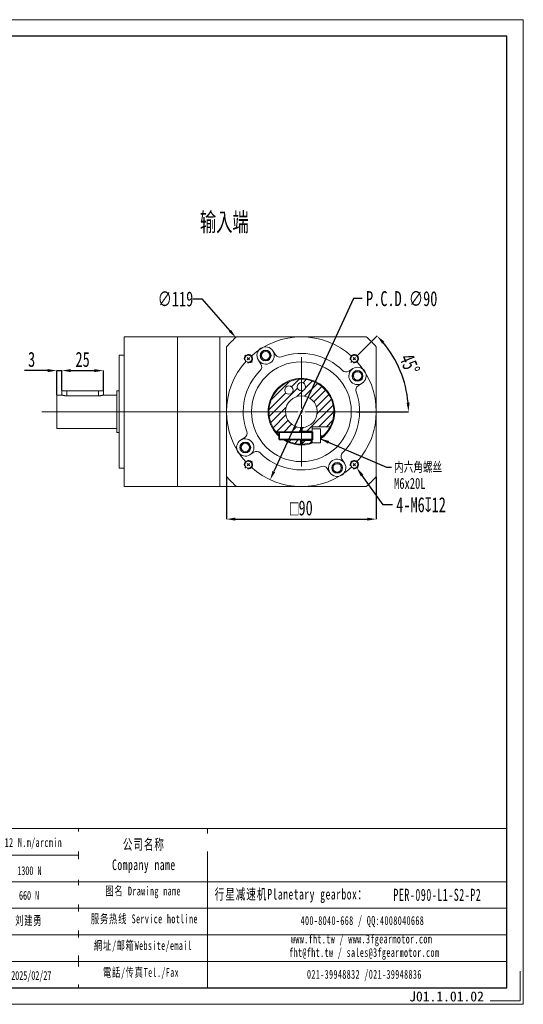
# Model space of a CAD drawing. Header units: millimetres. Extents: x 2629 to 2907, y 170 to 367.
# Tile 4 of 4: x 2807 to 2907, y 170 to 367. Entities that reach past the tile are written whole.
import ezdxf

# ---------------------------------------------------------------- set-up
doc = ezdxf.new("R2010")
doc.units = ezdxf.units.MM
doc.linetypes.add('CENTER2', pattern=[28.575, 19.05, -3.175, 3.175, -3.175])
doc.layers.add('3中心线层', color=1, linetype='CENTER2')
doc.layers.add('6文字层', color=3, linetype='Continuous')
doc.layers.add('SLD-0', color=7, linetype='Continuous', lineweight=18)
doc.layers.add('图框_外框线', color=7, linetype='Continuous', lineweight=18)
doc.styles.add('SLDTEXTSTYLE0', font='TXT', dxfattribs={"width": 0.7, "bigfont": 'bigfont'})
doc.styles.add('SLDTEXTSTYLE1', font='TXT', dxfattribs={"width": 0.7})
doc.styles.add('标准', font='txt', dxfattribs={"width": 0.667})
doc.styles.add('样式 1', font='txt')
doc.dimstyles.new('SLDDIMSTYLE0', dxfattribs={"dimtxt": 3, "dimasz": 1.8, "dimexe": 0, "dimexo": 0.0625, "dimgap": 0.75, "dimtad": 0, "dimtih": 1, "dimtoh": 1, "dimlfac": 3, "dimrnd": 1e-09, "dimzin": 12, "dimdsep": 46, "dimtxsty": 'SLDTEXTSTYLE1', "dimsah": 1, "dimcen": 0, "dimadec": 0, "dimazin": 3, "dimtfac": 1, "dimtofl": 0, "dimtmove": 0, "dimatfit": 3, "dimfxl": 1, "dimfrac": 2, "dimtolj": 1, "dimtzin": 12, "dimarcsym": 0})
doc.dimstyles.new('SLDDIMSTYLE1', dxfattribs={"dimtxt": 3, "dimasz": 1.8, "dimexe": 0, "dimexo": 0.0625, "dimgap": 0.75, "dimtad": 1, "dimdec": 4, "dimlfac": 3, "dimzin": 12, "dimdsep": 46, "dimtxsty": 'SLDTEXTSTYLE1', "dimsah": 1, "dimcen": 0.09, "dimazin": 3, "dimtfac": 1, "dimtofl": 0, "dimtmove": 0, "dimatfit": 3, "dimfxl": 1, "dimfrac": 2, "dimtolj": 1, "dimtzin": 12, "dimarcsym": 0})
doc.dimstyles.new('SLDDIMSTYLE10', dxfattribs={"dimtxt": 0.18, "dimasz": 1.8, "dimexe": 0, "dimexo": 0.0625, "dimgap": 0, "dimtad": 0, "dimtih": 1, "dimtoh": 1, "dimdec": 0, "dimrnd": 1e-09, "dimzin": 0, "dimdsep": 46, "dimtxsty": 'Standard', "dimsah": 1, "dimcen": 0.09, "dimadec": 0, "dimazin": 0, "dimtfac": 1.8, "dimtdec": 0, "dimtofl": 0, "dimtmove": 0, "dimatfit": 3, "dimfxl": 1, "dimfrac": 2, "dimtolj": 1, "dimtzin": 0, "dimarcsym": 0})
doc.dimstyles.new('SLDDIMSTYLE2', dxfattribs={"dimtxt": 3, "dimasz": 1.8, "dimexe": 0, "dimexo": 0.0625, "dimgap": 0.75, "dimtad": 0, "dimtih": 1, "dimtoh": 1, "dimlfac": 3, "dimrnd": 1e-09, "dimzin": 12, "dimdsep": 46, "dimtxsty": 'SLDTEXTSTYLE1', "dimsah": 1, "dimcen": 0, "dimadec": 0, "dimazin": 3, "dimtfac": 1, "dimtofl": 0, "dimtmove": 0, "dimatfit": 3, "dimfxl": 1, "dimfrac": 2, "dimtolj": 1, "dimtzin": 12, "dimarcsym": 0})
doc.dimstyles.new('SLDDIMSTYLE3', dxfattribs={"dimtxt": 3, "dimasz": 1.8, "dimexe": 0, "dimexo": 0.0625, "dimgap": 0.75, "dimtad": 1, "dimlfac": 3, "dimrnd": 1e-09, "dimzin": 12, "dimdsep": 46, "dimtxsty": 'SLDTEXTSTYLE1', "dimsah": 1, "dimcen": 0.09, "dimadec": 0, "dimazin": 3, "dimtfac": 1, "dimtofl": 0, "dimtmove": 0, "dimatfit": 3, "dimfxl": 1, "dimfrac": 2, "dimtolj": 1, "dimtzin": 12, "dimarcsym": 0})
doc.dimstyles.new('SLDDIMSTYLE6', dxfattribs={"dimtxt": 3, "dimasz": 1.8, "dimexe": 0, "dimexo": 0.0625, "dimgap": 0.75, "dimtad": 1, "dimlfac": 3, "dimrnd": 1e-09, "dimzin": 12, "dimdsep": 46, "dimtxsty": 'SLDTEXTSTYLE1', "dimsah": 1, "dimcen": 0.09, "dimadec": 0, "dimazin": 3, "dimtfac": 1, "dimtmove": 0, "dimatfit": 0, "dimfxl": 1, "dimfrac": 2, "dimtolj": 1, "dimtzin": 12, "dimarcsym": 0})
doc.dimstyles.new('SLDDIMSTYLE9', dxfattribs={"dimtxt": 3, "dimasz": 1.8, "dimexe": 0, "dimexo": 0.0625, "dimgap": 0.75, "dimtad": 0, "dimtih": 1, "dimtoh": 1, "dimlfac": 3, "dimrnd": 1e-09, "dimzin": 12, "dimdsep": 46, "dimtxsty": 'SLDTEXTSTYLE1', "dimsah": 1, "dimcen": 0, "dimadec": 0, "dimazin": 3, "dimtfac": 1, "dimtofl": 0, "dimtmove": 0, "dimatfit": 3, "dimfxl": 1, "dimfrac": 2, "dimtolj": 1, "dimtzin": 12, "dimarcsym": 0})
pattern_1 = [(45, (2604.5684, 166.0798), (-0.7483547, 0.7483547), [])]

# ---------------------------------------------------------------- blocks, each defined once
blk = doc.blocks.new('*D88')
at = {"layer": '6文字层', "color": 0, "lineweight": -2}
for p, q in [((2815, 293.08), (2815, 297.08)), ((2816.8, 297.08), (2821.54, 297.08)), ((2823.34, 293.08), (2823.34, 297.08))]:
    blk.add_line(p, q, dxfattribs=at)
at = {"layer": '6文字层', "color": 0}
for points in [[(2816.8, 297.38), (2816.8, 296.78), (2815, 297.08)], [(2821.54, 296.78), (2821.54, 297.38), (2823.34, 297.08)]]:
    blk.add_solid(points, dxfattribs=at)
at = {"layer": 'Defpoints', "color": 0}
for p in [(2823.34, 297.08), (2815, 293.02), (2823.34, 293.02)]:
    blk.add_point(p, dxfattribs=at)
at = {"layer": '6文字层', "color": 0, "insert": (2819.17, 300.83), "char_height": 3, "attachment_point": 2, "style": 'SLDTEXTSTYLE1'}
blk.add_mtext('\\A1;25', dxfattribs=at)
blk = doc.blocks.new('*D89')
at = {"layer": '6文字层', "color": 0, "lineweight": -2}
for p, q in [((2812.2, 297.08), (2807.5, 297.08)), ((2814, 292.25), (2814, 297.08)), ((2814, 297.08), (2815, 297.08)), ((2815, 293.08), (2815, 297.08)), ((2816.8, 297.08), (2818.6, 297.08))]:
    blk.add_line(p, q, dxfattribs=at)
at = {"layer": '6文字层', "color": 0}
for points in [[(2812.2, 296.78), (2812.2, 297.38), (2814, 297.08)], [(2816.8, 297.38), (2816.8, 296.78), (2815, 297.08)]]:
    blk.add_solid(points, dxfattribs=at)
at = {"layer": 'Defpoints', "color": 0}
for p in [(2815, 297.08), (2814, 292.19), (2815, 293.02)]:
    blk.add_point(p, dxfattribs=at)
at = {"layer": '6文字层', "color": 0, "insert": (2808.95, 300.83), "char_height": 3, "attachment_point": 2, "style": 'SLDTEXTSTYLE1'}
blk.add_mtext('\\A1;3', dxfattribs=at)
blk = doc.blocks.new('*D90')
at = {"layer": '6文字层', "color": 0, "lineweight": -2}
for p, q in [((2841.25, 311.43), (2843.05, 311.43)), ((2843.05, 311.43), (2848.68, 305.06))]:
    blk.add_line(p, q, dxfattribs=at)
at = {"layer": '6文字层', "color": 0}
blk.add_solid([(2848.45, 304.86), (2848.9, 305.26), (2849.87, 303.71)], dxfattribs=at)
at = {"layer": 'Defpoints', "color": 0}
for p in [(2849.87, 303.71), (2876.14, 273.99)]:
    blk.add_point(p, dxfattribs=at)
at = {"layer": '6文字层', "color": 0, "insert": (2834.2, 312.93), "char_height": 3, "attachment_point": 1, "style": 'SLDTEXTSTYLE1'}
blk.add_mtext('\\A1;∅119', dxfattribs=at)
blk = doc.blocks.new('*D91')
at = {"layer": '6文字层', "color": 0, "lineweight": -2}
for p, q in [((2874.39, 300.23), (2878.17, 304.02)), ((2874.01, 288.85), (2884.45, 288.85))]:
    blk.add_line(p, q, dxfattribs=at)
blk.add_arc((2863, 288.85), 21.45, 4.8096, 40.1904, dxfattribs=at)
at = {"layer": '6文字层', "color": 0}
for points in [[(2879.61, 302.9), (2879.17, 302.49), (2878.17, 304.02)], [(2884.08, 290.64), (2884.68, 290.66), (2884.45, 288.85)]]:
    blk.add_solid(points, dxfattribs=at)
at = {"layer": 'Defpoints', "color": 0}
for p in [(2874.34, 300.19), (2872.88, 298.73), (2883.72, 294.4), (2810.97, 288.85), (2873.94, 288.85)]:
    blk.add_point(p, dxfattribs=at)
at = {"layer": '6文字层', "color": 0, "insert": (2885.35, 300.76), "char_height": 3, "attachment_point": 1, "rotation": 292.5, "style": 'SLDTEXTSTYLE1'}
blk.add_mtext('\\A1;45%%d', dxfattribs=at)
blk = doc.blocks.new('*D92')
at = {"layer": '6文字层', "color": 0, "lineweight": -2}
for p, q in [((2873.41, 311.49), (2857.49, 276.86)), ((2875.21, 311.49), (2873.41, 311.49))]:
    blk.add_line(p, q, dxfattribs=at)
at = {"layer": '6文字层', "color": 0}
blk.add_solid([(2857.22, 276.98), (2857.76, 276.73), (2856.74, 275.22)], dxfattribs=at)
at = {"layer": 'Defpoints', "color": 0}
for p in [(2869.27, 302.48), (2856.74, 275.22)]:
    blk.add_point(p, dxfattribs=at)
at = {"layer": '6文字层', "color": 0, "insert": (2875.96, 312.99), "char_height": 3, "attachment_point": 1, "style": 'SLDTEXTSTYLE1'}
blk.add_mtext('\\A1;P.C.D.∅90', dxfattribs=at)
blk = doc.blocks.new('*D93')
at = {"layer": '6文字层', "color": 0, "lineweight": -2}
for p, q in [((2848, 275.81), (2848, 267.34)), ((2878, 275.81), (2878, 267.34)), ((2849.8, 267.34), (2876.2, 267.34))]:
    blk.add_line(p, q, dxfattribs=at)
at = {"layer": '6文字层', "color": 0}
for points in [[(2849.8, 267.64), (2849.8, 267.04), (2848, 267.34)], [(2876.2, 267.04), (2876.2, 267.64), (2878, 267.34)]]:
    blk.add_solid(points, dxfattribs=at)
at = {"layer": 'Defpoints', "color": 0}
for p in [(2848, 275.88), (2878, 275.88), (2878, 267.34)]:
    blk.add_point(p, dxfattribs=at)
at = {"layer": '6文字层', "color": 0, "insert": (2863, 271.09), "char_height": 3, "attachment_point": 2, "style": 'SLDTEXTSTYLE1'}
blk.add_mtext('\\A1;{\\fGDT;o}90', dxfattribs=at)
blk = doc.blocks.new('*D94')
at = {"layer": '6文字层', "color": 0, "lineweight": -2}
for p, q in [((2879.38, 270.23), (2875.15, 276.11)), ((2881.25, 270.23), (2879.38, 270.23))]:
    blk.add_line(p, q, dxfattribs=at)
at = {"layer": '6文字层', "color": 0}
blk.add_solid([(2875.39, 276.28), (2874.91, 275.93), (2874.1, 277.57)], dxfattribs=at)
at = {"layer": 'Defpoints', "color": 0}
for p in [(2873.12, 278.92), (2874.1, 277.57)]:
    blk.add_point(p, dxfattribs=at)
at = {"layer": '6文字层', "color": 0, "insert": (2882, 271.73), "char_height": 3, "attachment_point": 1, "style": 'SLDTEXTSTYLE1'}
blk.add_mtext('\\A1;4-M6{\\fGDT;x}12', dxfattribs=at)
blk = doc.blocks.new('SW_NOTE_4')
at = {"layer": 'SLD-0', "color": 0, "char_height": 2.2, "attachment_point": 1}
for s, insert, style in [('内六角螺丝', (0.53, 1.08), 'SLDTEXTSTYLE0'), ('M6x20L', (0.53, -2.12), 'SLDTEXTSTYLE1')]:
    blk.add_mtext(s, dxfattribs=dict(at, insert=insert, style=style))
blk = doc.blocks.new('SW_CENTERMARKSYMBOL_1')
at = {"layer": 'SLD-0', "color": 0}
for p, q in [((-0.47, 0.47), (-0.73, 0.73)), ((0, 0), (-0.24, 0.24)), ((0, 0), (0.24, -0.24)), ((10.61, -9.94), (10.61, 0.33)), ((21.21, 0), (20.98, -0.24)), ((21.21, 0), (21.45, 0.24)), ((21.68, 0.47), (21.94, 0.73)), ((0.47, -0.47), (0.73, -0.73)), ((20.74, -0.47), (20.48, -0.73)), ((9.94, -10.61), (-41.43, -10.61)), ((10.61, -10.61), (10.27, -10.61)), ((10.61, -10.61), (10.61, -10.27)), ((10.61, -10.61), (10.61, -10.94)), ((10.61, -10.61), (10.94, -10.61)), ((10.61, -11.27), (10.61, -21.55)), ((11.27, -10.61), (21.55, -10.61)), ((-0.47, -21.68), (-0.73, -21.94)), ((0, -21.21), (-0.24, -21.45)), ((0, -21.21), (0.24, -20.98)), ((0.47, -20.74), (0.73, -20.48)), ((20.74, -20.74), (20.48, -20.48)), ((21.21, -21.21), (20.98, -20.98)), ((21.21, -21.21), (21.45, -21.45)), ((21.68, -21.68), (21.94, -21.94))]:
    blk.add_line(p, q, dxfattribs=at)
for start, end in [(47.5465, 132.4535), (133.7268, 135), (45, 46.2732), (43.7268, 45), (137.5465, 222.4535), (135, 136.2732), (317.5465, 42.4535), (223.7268, 225), (225, 226.2732), (227.5465, 312.4535), (313.7268, 315), (315, 316.2732)]:
    blk.add_arc((10.61, -10.61), 15, start, end, dxfattribs=at)

msp = doc.modelspace()

# ---------------------------------------------------------------- hatches: boundary and pattern name
at = {"linetype": 'Continuous', "lineweight": 0}
h = msp.add_hatch(dxfattribs=at)
h.set_pattern_fill('ANSI31', scale=0.333333, style=0)
h.set_pattern_definition(pattern_1)
edge = h.paths.add_edge_path(flags=0)
edge.add_line((2865.170884, 284.936226), (2865.170884, 285.852892))
edge.add_line((2865.170884, 285.852892), (2868.770498, 285.852892))
edge.add_arc((2863.004217, 288.852892), 6.5, 332.51357375, 579.48657743)
edge.add_line((2857.987689, 284.719559), (2862.837551, 284.719559))
edge.add_line((2862.837551, 284.719559), (2862.837551, 285.690615))
edge.add_arc((2863.004217, 288.852892), 3.166667, -86.98303869, 266.98303869, ccw=False)
edge.add_line((2863.170884, 285.690615), (2863.170884, 284.936226))
edge.add_line((2863.170884, 284.936226), (2865.170884, 284.936226))
edge = h.paths.add_edge_path(flags=0)
edge.add_arc((2860.504217, 293.183019), 0.833333, 0, 360)
edge = h.paths.add_edge_path(flags=0)
edge.add_arc((2863.004217, 293.852892), 0.833333, 0, 360)
h = msp.add_hatch(dxfattribs=at)
h.set_pattern_fill('ANSI31', scale=0.333333, style=0)
h.set_pattern_definition(pattern_1)
edge = h.paths.add_edge_path(flags=0)
edge.add_arc((2863.004217, 288.852892), 6.5, 238.35138734, 268.53071642)
edge.add_line((2862.837551, 282.355029), (2862.837551, 283.319559))
edge.add_line((2862.837551, 283.319559), (2859.593613, 283.319559))
h = msp.add_hatch(dxfattribs=at)
h.set_pattern_fill('ANSI31', scale=0.333333, style=0)
h.set_pattern_definition(pattern_1)
edge = h.paths.add_edge_path(flags=0)
edge.add_arc((2863.004217, 288.852892), 6.5, 271.46928358, 289.47122063)
edge.add_line((2865.170884, 282.724633), (2865.170884, 283.102892))
edge.add_line((2865.170884, 283.102892), (2863.170884, 283.102892))
edge.add_line((2863.170884, 283.102892), (2863.170884, 282.355029))

# ---------------------------------------------------------------- linework, layer by layer
at = {"color": 7, "linetype": 'Continuous', "lineweight": 15}
for p, q in [((2838.170884, 303.852892), (2827.504217, 303.852892)), ((2827.504217, 303.852892), (2827.504217, 273.852892)), ((2846.670884, 303.852892), (2838.170884, 303.852892)), ((2838.170884, 303.852892), (2838.170884, 273.852892)), ((2838.170884, 303.852892), (2838.170884, 303.617552)), ((2838.170884, 303.617552), (2838.170884, 273.852892)), ((2850.028813, 303.852892), (2846.670884, 303.852892)), ((2846.670884, 273.852892), (2846.670884, 303.852892)), ((2846.670884, 303.852892), (2846.670884, 303.617552)), ((2846.670884, 303.617552), (2846.670884, 273.852892)), ((2875.979621, 303.852892), (2850.028813, 303.852892)), ((2848.004217, 301.828296), (2848.004217, 275.877488)), ((2878.004217, 275.877488), (2878.004217, 301.828296)), ((2827.504217, 300.186226), (2826.504217, 300.186226)), ((2826.504217, 277.519559), (2826.504217, 300.186226)), ((2857.820646, 300.215478), (2857.302101, 301.029431)), ((2854.378344, 299.166792), (2854.896889, 298.35284)), ((2873.318117, 297.478766), (2872.504165, 296.960221)), ((2874.366803, 294.036464), (2875.180756, 294.555009)), ((2815.004217, 292.186226), (2814.004217, 292.186226)), ((2814.004217, 285.519559), (2814.004217, 292.186226)), ((2815.004217, 293.019559), (2815.004217, 292.186226)), ((2815.004217, 293.019559), (2816.004217, 293.019559)), ((2816.004217, 293.019559), (2822.337551, 293.019559)), ((2822.337551, 292.03269), (2816.004217, 292.03269)), ((2822.337551, 293.019559), (2823.337551, 293.019559)), ((2823.337551, 292.186226), (2823.337551, 293.019559)), ((2826.004217, 292.186226), (2823.337551, 292.186226)), ((2826.504217, 293.019559), (2826.004217, 293.019559)), ((2826.004217, 284.686226), (2826.004217, 293.019559)), ((2865.170884, 285.852892), (2868.770498, 285.852892)), ((2865.170884, 285.436226), (2865.170884, 285.852892)), ((2814.004217, 285.519559), (2826.004217, 285.519559)), ((2826.004217, 284.686226), (2826.504217, 284.686226)), ((2857.987689, 284.719559), (2858.560567, 284.719559)), ((2858.637547, 284.852892), (2858.504217, 284.621959)), ((2858.504217, 284.621959), (2858.504217, 283.417159)), ((2865.104217, 284.852892), (2858.637547, 284.852892)), ((2858.637547, 284.852892), (2858.637547, 283.186226)), ((2862.837551, 284.852892), (2862.837551, 285.690615)), ((2862.837551, 285.523728), (2863.170884, 285.523728)), ((2863.170884, 285.690615), (2863.170884, 284.936226)), ((2863.170884, 284.936226), (2865.170884, 284.936226)), ((2863.170884, 284.936226), (2863.170884, 284.852892)), ((2866.804217, 285.436226), (2865.170884, 285.436226)), ((2865.170884, 285.436226), (2865.170884, 282.602892)), ((2866.837551, 285.402892), (2866.837551, 285.013268)), ((2866.837551, 285.013268), (2866.837551, 282.636226)), ((2851.641631, 283.669321), (2850.827679, 283.150776)), ((2858.504217, 283.417159), (2858.637547, 283.186226)), ((2858.637547, 283.186226), (2865.104217, 283.186226)), ((2862.837551, 282.355029), (2862.837551, 283.186226)), ((2863.170884, 283.186226), (2863.170884, 283.102892)), ((2865.170884, 283.102892), (2863.170884, 283.102892)), ((2863.170884, 283.102892), (2863.170884, 282.355029)), ((2865.170884, 282.602892), (2866.804217, 282.602892)), ((2852.690317, 280.227019), (2853.50427, 280.745564)), ((2871.63009, 278.538992), (2871.111546, 279.352945)), ((2826.504217, 277.519559), (2827.504217, 277.519559)), ((2868.187789, 277.490306), (2868.706333, 276.676354)), ((2827.504217, 273.852892), (2838.170884, 273.852892)), ((2838.170884, 273.852892), (2846.670884, 273.852892)), ((2846.670884, 273.852892), (2850.028813, 273.852892)), ((2850.028813, 273.852892), (2875.979621, 273.852892))]:
    msp.add_line(p, q, dxfattribs=at)
at = {"color": 8, "linetype": 'Continuous', "lineweight": 15}
for p, q in [((2816.004217, 293.019559), (2816.004217, 292.03269)), ((2822.337551, 293.019559), (2822.337551, 292.03269)), ((2865.104217, 284.852892), (2865.104217, 283.186226)), ((2866.804217, 285.037213), (2866.804217, 285.436226)), ((2866.804217, 282.602892), (2866.804217, 285.037213)), ((2867.350352, 284.019559), (2866.837551, 284.019559))]:
    msp.add_line(p, q, dxfattribs=at)
at = {"color": 7, "linetype": 'Continuous', "lineweight": 15, "flags": 128}
for points in [[(2863.170884, 285.690615), (2863.004217, 285.686226), (2862.837551, 285.690615)], [(2862.837551, 282.355029), (2863.004217, 282.352892), (2863.170884, 282.355029)]]:
    msp.add_lwpolyline(points, dxfattribs=at)
at = {"color": 7, "linetype": 'Continuous', "lineweight": 15}
for centre, radius in [((2852.397615, 299.459494), 0.7), ((2855.840222, 300.098112), 1.083333), ((2855.840222, 300.098112), 0.833333), ((2873.610819, 299.459494), 0.7), ((2863.004217, 288.852892), 10), ((2874.249436, 296.016887), 1.083333), ((2874.249436, 296.016887), 0.833333), ((2860.504217, 293.183019), 0.833333), ((2863.004217, 293.852892), 0.833333), ((2851.758998, 281.688897), 1.083333), ((2851.758998, 281.688897), 0.833333), ((2852.397615, 278.246291), 0.7), ((2870.168212, 277.607673), 1.083333), ((2870.168212, 277.607673), 0.833333), ((2873.610819, 278.246291), 0.7)]:
    msp.add_circle(centre, radius, dxfattribs=at)
for centre, radius, start, end in [((2863.004217, 288.852892), 19.833333, 130.86068831, 139.13931169), ((2863.004217, 288.852892), 19.833333, 40.86068831, 49.13931169), ((2855.840222, 300.098112), 1.733333, 32.5, 212.5), ((2855.840222, 300.098112), 1.733333, 212.5, 32.5), ((2858.664037, 300.752778), 1, 212.5, 290.0381519), ((2863.004217, 288.852892), 11.666667, 44.9618481, 110.0381519), ((2854.053497, 297.81554), 1, 314.9618481, 32.5), ((2874.249436, 296.016887), 1.733333, 302.5, 122.5), ((2863.004217, 288.852892), 11.666667, 134.9618481, 200.0381519), ((2871.966865, 297.803612), 1, 224.9618481, 302.5), ((2874.249436, 296.016887), 1.733333, 122.5, 302.5), ((2863.004217, 288.852892), 6.666667, 0, 227.5458498), ((2863.004217, 288.852892), 6.5, 332.51357375, 219.48657743), ((2874.904103, 293.193072), 1, 122.5, 200.0381519), ((2863.004217, 288.852892), 3.166667, 273.01696131, 266.98303869), ((2863.004217, 288.852892), 11.666667, 314.9618481, 20.0381519), ((2863.004217, 288.852892), 6.666667, 305.0996322, 0), ((2851.104331, 284.512712), 1, 302.5, 20.0381519), ((2865.104217, 284.919559), 0.066667, 270, 0), ((2866.804217, 285.402892), 0.033333, 0, 90), ((2863.004217, 288.852892), 6.5, 306.13881466, 311.96188883), ((2851.758998, 281.688897), 1.733333, 122.5, 302.5), ((2851.758998, 281.688897), 1.733333, 302.5, 122.5), ((2863.004217, 288.852892), 6.666667, 238.21166938, 290.36413481), ((2863.004217, 288.852892), 6.5, 240.66788983, 268.53071642), ((2863.004217, 288.852892), 6.5, 271.46928358, 289.47122063), ((2865.104217, 283.119559), 0.066667, 0, 90), ((2866.804217, 282.636226), 0.033333, 270, 0), ((2854.041569, 279.902172), 1, 44.9618481, 122.5), ((2863.004217, 288.852892), 11.666667, 224.9618481, 290.0381519), ((2871.954937, 279.890244), 1, 134.9618481, 212.5), ((2870.168212, 277.607673), 1.733333, 32.5, 212.5), ((2870.168212, 277.607673), 1.733333, 212.5, 32.5), ((2867.344397, 276.953006), 1, 32.5, 110.0381519), ((2863.004217, 288.852892), 19.833333, 220.86068831, 229.13931169), ((2863.004217, 288.852892), 19.833333, 310.86068831, 319.13931169)]:
    msp.add_arc(centre, radius, start, end, dxfattribs=at)
for points, knots in [([(2816.004217, 292.03269), (2815.950218, 292.033493), (2815.840605, 292.035125), (2815.681742, 292.047852), (2815.530799, 292.066656), (2815.392992, 292.090057), (2815.269506, 292.115832), (2815.165637, 292.140996), (2815.083376, 292.163127), (2815.030087, 292.178482), (2815.004355, 292.186183), (2815.006963, 292.185403), (2815.00778, 292.185159)], [0, 0, 0, 0, 0.1025313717, 0.208126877, 0.3106338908, 0.4159588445, 0.5214039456, 0.629779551, 0.7372497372, 0.8480122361, 0.9523700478, 1, 1, 1, 1]), ([(2823.333988, 292.185159), (2823.334519, 292.185317), (2823.335946, 292.185742), (2823.308395, 292.177518), (2823.255979, 292.162475), (2823.177627, 292.141415), (2823.077007, 292.116931), (2822.953834, 292.090988), (2822.812225, 292.066752), (2822.654532, 292.047178), (2822.494658, 292.034846), (2822.38701, 292.033369), (2822.337551, 292.03269)], [0, 0, 0, 0, 0.0599572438, 0.1611103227, 0.2651379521, 0.3675595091, 0.4727396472, 0.5790510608, 0.6883801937, 0.7955506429, 0.9060636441, 1, 1, 1, 1]), ([(2868.770498, 285.852892), (2868.769176, 285.850354), (2868.764469, 285.841322), (2868.701145, 285.720087), (2868.534903, 285.42965), (2868.264675, 285.022794), (2867.873817, 284.523566), (2867.534059, 284.196438), (2867.350352, 284.019559)], [0, 0, 0, 0, 0.0647075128, 0.2302621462, 0.3976373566, 0.5735059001, 0.7693937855, 1, 1, 1, 1]), ([(2858.504217, 284.167067), (2858.45342, 284.214921), (2858.328651, 284.332462), (2858.174769, 284.501213), (2858.056658, 284.636443), (2857.99697, 284.708282), (2857.990514, 284.716126), (2857.987689, 284.719559)], [0, 0, 0, 0, 0.1891581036, 0.4646114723, 0.6795755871, 0.8597680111, 1, 1, 1, 1])]:
    msp.add_open_spline(points, degree=3, knots=knots, dxfattribs=at)
at = {"layer": 'SLD-0'}
for p, q in [((2862.837551, 284.852892), (2857.880742, 284.852892)), ((2858.637547, 284.719559), (2865.304213, 284.719559)), ((2865.304213, 283.186226), (2865.304213, 284.852892)), ((2858.637547, 283.319559), (2865.304213, 283.319559)), ((2862.837551, 283.186226), (2859.820055, 283.186226))]:
    msp.add_line(p, q, dxfattribs=at)
for centre, radius in [((2852.397615, 299.459494), 0.833333), ((2852.397615, 299.459494), 0.833333), ((2855.840222, 300.098112), 1), ((2855.840222, 300.098112), 1), ((2873.610819, 299.459494), 0.833333), ((2873.610819, 299.459494), 0.833333), ((2874.249436, 296.016887), 1), ((2874.249436, 296.016887), 1), ((2851.758998, 281.688897), 1), ((2851.758998, 281.688897), 1), ((2852.397615, 278.246291), 0.833333), ((2852.397615, 278.246291), 0.833333), ((2870.168212, 277.607673), 1), ((2870.168212, 277.607673), 1), ((2873.610819, 278.246291), 0.833333), ((2873.610819, 278.246291), 0.833333)]:
    msp.add_arc(centre, radius, 255, 195, dxfattribs=at)
at = {"layer": '图框_外框线'}
for p, q in [((2653.308291, 205.379185), (2904.146796, 205.379185)), ((2818.323022, 205.379185), (2818.323022, 173.518078)), ((2844.222713, 205.379185), (2844.222713, 173.518078)), ((2677.346629, 200.063147), (2818.323022, 200.063147)), ((2653.308291, 194.747108), (2904.146796, 194.747108)), ((2677.346629, 189.43107), (2904.146796, 189.43107)), ((2677.346629, 184.115032), (2904.146796, 184.115032)), ((2677.346629, 178.798994), (2904.146796, 178.798994))]:
    msp.add_line(p, q, dxfattribs=at)
at = {"layer": '图框_外框线', "color": 3}
msp.add_lwpolyline([(2628.681997, 170.199225), (2907.465649, 170.199225), (2907.465649, 367.339093), (2628.681997, 367.339093)], close=True, dxfattribs=at)
at = {"layer": '图框_外框线', "color": 3, "lineweight": 25}
msp.add_lwpolyline([(2645.276262, 173.518078), (2904.146796, 173.518078), (2904.146796, 364.02024), (2645.276262, 364.02024)], close=True, dxfattribs=at)
at = {"layer": '图框_外框线', "color": 3}
msp.add_lwpolyline([(2906.801879, 176.836931), (2906.801879, 170.862995), (2900.827943, 170.862995)], dxfattribs=at)

# ---------------------------------------------------------------- block references
at = {"layer": '3中心线层'}
msp.add_blockref('SW_CENTERMARKSYMBOL_1', (2852.397615, 299.459494), dxfattribs=at)
at = {"layer": '6文字层'}
msp.add_blockref('SW_NOTE_4', (2881.048929, 277.726826), dxfattribs=at)

# ---------------------------------------------------------------- texts
at = {"layer": '6文字层', "insert": (2884.599102, 172.775348), "char_height": 2, "width": 43.30442304, "attachment_point": 1, "style": '样式 1'}
msp.add_mtext('J01.1.01.0{\\f宋体|b0|i0|c0|p2;2}', dxfattribs=at)
at = {"layer": 'SLD-0', "insert": (2842.671925, 328.804115), "char_height": 4.2333333, "attachment_point": 1, "style": 'SLDTEXTSTYLE0'}
msp.add_mtext('输入端', dxfattribs=at)
at = {"layer": 'SLD-0', "color": 1, "attachment_point": 2, "line_spacing_factor": 1.15057, "style": '标准'}
for s, insert, char_height, width in [('\\T1.1;公司名称\\PCompany name', (2831.437133, 203.280515), 2.12641526, 27.53043831), ('\\T1.1;图名 Drawing name', (2831.291782, 193.767172), 1.77201272, 22.66171128), ('\\T1.1;  行星减速机Planetary gearbox：', (2859.912725, 193.311585), 2.12641526, 33.44349384), ('\\pxt5;{\\fSimSun|b1|i0|c134|p2;\\W0.605;\\T1.1;PER-090-L1-S2-P2}', (2890.230897, 193.339288), 2.43, 23.09846845), ('\\T1.1;服务热线 Service hotline', (2831.543066, 188.195114), 1.77201272, 25.24732342), ('\\T1.1;400-8040-668 / QQ:4008040668', (2875.22385, 187.856524), 1.77201272, 51.59287543), ('\\T1.1;www.fht.tw / www.3fgearmotor.com ', (2875.060461, 184.16566), 1.77201272, 51.65095474), ('\\T1.1;網址/邮箱Website/email', (2831.267147, 182.856317), 1.77201272, 26.2800873), ('\\T1.1;\\pxt12;fht@fht.tw / sales@3fgearmotor.com ', (2875.600499, 181.467353), 1.77201272, 51.65095474), ('\\T1.1;電話/传真Tel./Fax', (2830.870137, 177.475896), 1.77201272, 26.59615972), ('\\T1.1;021-39948832 /021-39948836 ', (2875.619028, 177.088459), 1.77201272, 39.4394112)]:
    msp.add_mtext(s, dxfattribs=dict(at, insert=insert, char_height=char_height, width=width))

# ---------------------------------------------------------------- dimensions: what is measured, and where the dimension line sits
at = {"layer": '6文字层'}
dim = msp.add_diameter_dim_2p(p1=(2876.137864, 273.99125), p2=(2849.87057, 303.714535), dimstyle='SLDDIMSTYLE9', dxfattribs=at)
dim.commit()
dim.dimension.update_dxf_attribs({"geometry": '*D90', "text_midpoint": (2837.349862, 311.432644), "dimtype": 163})
dim = msp.add_diameter_dim_2p(p1=(2869.267969, 302.482471), p2=(2856.740465, 275.223314), text='P.C.D.<>', dimstyle='SLDDIMSTYLE2', dxfattribs=at)
dim.commit()
dim.dimension.update_dxf_attribs({"geometry": '*D92', "text_midpoint": (2882.783469, 311.491969), "dimtype": 163})
dim = msp.add_angular_dim_2l(base=(2883.722543, 294.404351), line1=((2810.96939, 288.852892), (2873.944152, 288.852892)), line2=((2874.341496, 300.190171), (2872.880142, 298.728817)), dimstyle='SLDDIMSTYLE1', dxfattribs=at)
dim.commit()
dim.dimension.update_dxf_attribs({"geometry": '*D91', "text_midpoint": (2882.820684, 297.061142), "dimtype": 162})
for base, p1, p2, dimstyle, picture, middle in [((2815.004217, 297.075147), (2814.004217, 292.186226), (2815.004217, 293.019559), 'SLDDIMSTYLE6', '*D89', (2808.954217, 297.075147)), ((2823.337551, 297.075147), (2815.004217, 293.019559), (2823.337551, 293.019559), 'SLDDIMSTYLE3', '*D88', (2819.170884, 297.075147))]:
    dim = msp.add_linear_dim(base=base, p1=p1, p2=p2, dimstyle=dimstyle, dxfattribs=at)
    dim.commit()
    dim.dimension.update_dxf_attribs({"geometry": picture, "text_midpoint": middle, "dimtype": 160})
dim = msp.add_diameter_dim_2p(p1=(2873.123929, 278.922592), p2=(2874.097708, 277.56999), text='4-M6{\\fGDT;x}12', dimstyle='SLDDIMSTYLE0', override={"dimpost": '<>'}, dxfattribs=at)
dim.commit()
dim.dimension.update_dxf_attribs({"geometry": '*D94', "text_midpoint": (2888.446481, 270.227872), "dimtype": 163})
dim = msp.add_linear_dim(base=(2878.004217, 267.336643), p1=(2848.004217, 275.877488), p2=(2878.004217, 275.877488), text='{\\fGDT;o}<>', dimstyle='SLDDIMSTYLE3', dxfattribs=at)
dim.commit()
dim.dimension.update_dxf_attribs({"geometry": '*D93', "text_midpoint": (2863.004217, 267.336643), "dimtype": 160})

# ---------------------------------------------------------------- leaders
msp.add_leader([(2866.804217, 283.438665), (2880.048929, 277.726826), (2881.048929, 277.726826)], dimstyle='SLDDIMSTYLE10', dxfattribs=at)

# ---------------------------------------------------------------- next in the draw order: texts
at = {"layer": 'SLD-0', "color": 1, "char_height": 1.77201272, "width": 68.27862359, "attachment_point": 2, "style": '标准', "bg_fill": 2}
for s, insert in [('{\\T1.1;12 N.m/arcmin}', (2809.302835, 203.493213)), ('{\\f宋体|b0|i0|c134|p2;容许径向力Max Radial Force}', (2788.729246, 198.369597)), ('{\\f宋体|b0|i0|c134|p2;容许轴向力Max Axial Force}', (2788.403414, 193.141321)), ('{\\fSimSun|b0|i0|c134|p2;\\T1.1;设计 \\fArial|b0|i0|c0|p34;Design\\fSimSun|b0|i0|c134|p2;：}', (2786.955366, 187.662336)), ('{\\fSimSun|b0|i0|c134|p2;\\T1.1;复核 \\fArial|b0|i0|c0|p34;Recheck\\fSimSun|b0|i0|c134|p2;：}', (2787.458026, 182.673679)), ('{\\T1.1;日期 Date：}', (2785.802238, 176.856585))]:
    msp.add_mtext(s, dxfattribs=dict(at, insert=insert))

# ---------------------------------------------------------------- next in the draw order: texts
at = {"layer": 'SLD-0', "color": 1, "width": 68.27862359, "attachment_point": 2, "style": '标准', "bg_fill": 2}
for s, insert, char_height in [('{\\f宋体|b0|i0|c134|p2;\\W0.65;扭转刚性 \\fArial|b0|i0|c0|p34;Torsional Rigidity}', (2788.976868, 203.876986), 1.77201272), ('{\\fSimSun|b1|i0|c134|p2;\\fSimSun|b1|i0|c0|p2;130\\fSimSun|b1|i0|c134|p2;0 N}', (2808.498021, 197.844499), 1.77201272), ('{\\fSimSun|b1|i0|c134|p2;\\fSimSun|b1|i0|c0|p2;6\\fSimSun|b1|i0|c134|p2;60 N}', (2808.431714, 192.896024), 1.77201272), ('{\\fSimSun|b0|i0|c134|p2;\\T1.1;刘建勇 }', (2808.379991, 187.854465), 1.77201272), ('2025/02/27', (2808.889622, 176.858733), 1.7720127)]:
    msp.add_mtext(s, dxfattribs=dict(at, insert=insert, char_height=char_height))

doc.saveas('drawing.dxf')
